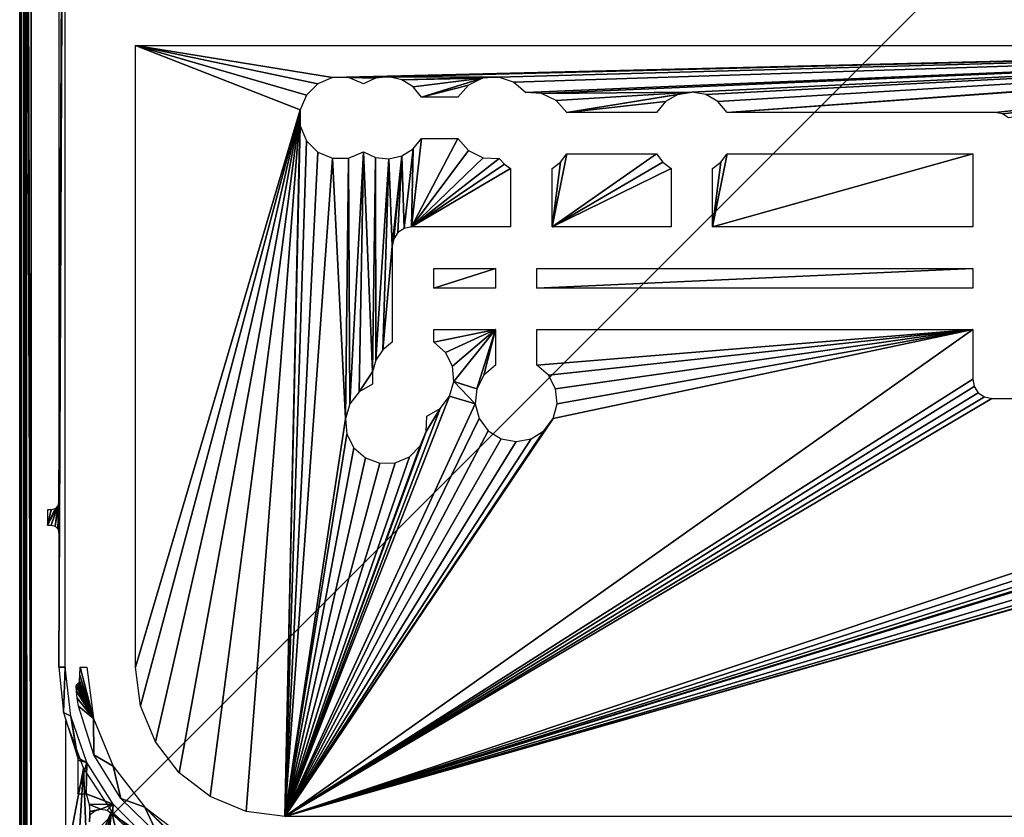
# Model space of a CAD drawing. Header units: millimetres. Extents: x -131 to 131, y -208 to 128.
# Tile 11 of 23: x -128 to 1, y -116 to -11. Entities that reach past the tile are written whole.
import ezdxf

# ---------------------------------------------------------------- set-up
doc = ezdxf.new("R2010")
doc.units = ezdxf.units.MM
doc.header["$LTSCALE"] = 127.314815
for name, color, linetype in [('1', 7, 'CONTINUOUS'), ('110', 7, 'CONTINUOUS'), ('142', 7, 'CONTINUOUS'), ('144', 7, 'CONTINUOUS'), ('153', 7, 'CONTINUOUS'), ('162', 7, 'CONTINUOUS'), ('2', 7, 'CONTINUOUS'), ('20', 7, 'CONTINUOUS'), ('3', 7, 'CONTINUOUS'), ('6', 7, 'CONTINUOUS')]:
    doc.layers.add(name, color=color, linetype=linetype)

msp = doc.modelspace()

# ---------------------------------------------------------------- linework, layer by layer
at = {"layer": '1', "color": 8, "linetype": 'Continuous', "true_color": 0x787878}
for points in [[(126, 126), (-126, -126.04), (126, -126.04), (126, 126)], [(-126, 126), (-126, -126.04), (126, 126), (-126, 126)]]:
    msp.add_3dface(points, dxfattribs=at)
at = {"layer": '110', "color": 8, "linetype": 'Continuous', "true_color": 0x787878}
for points in [[(-127.5, 126, -1.5), (-127.3, -126.04, -0.75), (-127.3, 126, -0.75), (-127.5, 126, -1.5)], [(-127.3, -126.04, -0.75), (-127.5, 126, -1.5), (-127.45, -126.04, -1.11), (-127.3, -126.04, -0.75)], [(-127.5, 126, -1.5), (-127.5, -126.04, -1.5), (-127.45, -126.04, -1.11), (-127.5, 126, -1.5)], [(-127.3, 126, -0.75), (-126.75, -126.04, -0.2), (-126.75, 126, -0.2), (-127.3, 126, -0.75)], [(-127.3, -126.04, -0.75), (-126.75, -126.04, -0.2), (-127.3, 126, -0.75), (-127.3, -126.04, -0.75)], [(-126.75, -126.04, -0.2), (-126.55, -126.04, -0.1), (-126.75, 126, -0.2), (-126.75, -126.04, -0.2)], [(-126.55, -126.04, -0.1), (-126, -126.04), (-126.75, 126, -0.2), (-126.55, -126.04, -0.1)], [(-126, -126.04), (-126, 126), (-126.75, 126, -0.2), (-126, -126.04)]]:
    msp.add_3dface(points, dxfattribs=at)
at = {"layer": '142', "color": 8, "linetype": 'Continuous', "true_color": 0x787878}
for points in [[(-126.86, -125.86, -55), (-126.86, 126, -55), (126.86, -125.86, -55), (-126.86, -125.86, -55)], [(126.86, -125.86, -55), (-126.86, 126, -55), (126.86, 126, -55), (126.86, -125.86, -55)]]:
    msp.add_3dface(points, dxfattribs=at)
at = {"layer": '144', "color": 8, "linetype": 'Continuous', "true_color": 0x787878}
for points in [[(-122.36, -74.49, -39.5), (-122.36, -78.51, -39.5), (-121.54, 85.8, -39.5), (-122.36, -74.49, -39.5)], [(-122.36, 74.49, -39.5), (-122.36, -74.49, -39.5), (-121.54, 85.8, -39.5), (-122.36, 74.49, -39.5)], [(-121.54, 85.8, -39.5), (-122.36, -96.1, -39.5), (-121.54, -96.1, -39.5), (-121.54, 85.8, -39.5)], [(-122.36, -78.51, -39.5), (-122.36, -96.1, -39.5), (-121.54, 85.8, -39.5), (-122.36, -78.51, -39.5)], [(-122.86, -77.64, -39.5), (-122.49, -78.01, -39.5), (-122.36, -74.49, -39.5), (-122.86, -77.64, -39.5)], [(-122.49, -74.99, -39.5), (-122.86, -77.64, -39.5), (-122.36, -74.49, -39.5), (-122.49, -74.99, -39.5)], [(-122.49, -78.01, -39.5), (-122.36, -78.51, -39.5), (-122.36, -74.49, -39.5), (-122.49, -78.01, -39.5)], [(-123.86, -77.51, -39.5), (-123.36, -77.51, -39.5), (-122.49, -74.99, -39.5), (-123.86, -77.51, -39.5)], [(-122.86, -75.36, -39.5), (-123.86, -77.51, -39.5), (-122.49, -74.99, -39.5), (-122.86, -75.36, -39.5)], [(-123.36, -75.49, -39.5), (-123.86, -77.51, -39.5), (-122.86, -75.36, -39.5), (-123.36, -75.49, -39.5)], [(-123.86, -75.49, -39.5), (-123.86, -77.51, -39.5), (-123.36, -75.49, -39.5), (-123.86, -75.49, -39.5)], [(-123.36, -77.51, -39.5), (-122.86, -77.64, -39.5), (-122.49, -74.99, -39.5), (-123.36, -77.51, -39.5)], [(-122.36, -96.1, -39.5), (-121.76, -102.02, -39.5), (-121.54, -96.1, -39.5), (-122.36, -96.1, -39.5)], [(-121.54, -96.1, -39.5), (-121.76, -102.02, -39.5), (-120.82, -102.5, -39.5), (-121.54, -96.1, -39.5)], [(-121.76, -102.02, -39.5), (-119.99, -107.7, -39.5), (-120.82, -102.5, -39.5), (-121.76, -102.02, -39.5)], [(-120.82, -102.5, -39.5), (-119.9, -107.99, -39.5), (-118.7, -108.57, -39.5), (-120.82, -102.5, -39.5)], [(-119.99, -107.7, -39.5), (-119.9, -107.99, -39.5), (-120.82, -102.5, -39.5), (-119.99, -107.7, -39.5)], [(-119.9, -107.99, -39.5), (-119.87, -108.28, -39.5), (-118.7, -108.57, -39.5), (-119.9, -107.99, -39.5)], [(-119.87, -108.28, -39.5), (-119.87, -112.67, -39.5), (-118.7, -108.57, -39.5), (-119.87, -108.28, -39.5)], [(-119.87, -112.67, -39.5), (-118.8, -112.67, -39.5), (-118.7, -108.57, -39.5), (-119.87, -112.67, -39.5)], [(-118.7, -108.57, -39.5), (-118.8, -112.67, -39.5), (-115.27, -114.02, -39.5), (-118.7, -108.57, -39.5)], [(-118.8, -112.67, -39.5), (-118.42, -114.1, -39.5), (-115.27, -114.02, -39.5), (-118.8, -112.67, -39.5)], [(-118.42, -114.1, -39.5), (-116.86, -114.68, -39.5), (-115.27, -114.02, -39.5), (-118.42, -114.1, -39.5)], [(-118.32, -115, -39.5), (-116.86, -114.68, -39.5), (-118.42, -114.1, -39.5), (-118.32, -115, -39.5)], [(-117.67, -114.89, -39.5), (-116.86, -114.68, -39.5), (-118.32, -115, -39.5), (-117.67, -114.89, -39.5)], [(-116.86, -114.68, -39.5), (-116.04, -114.84, -39.5), (-115.27, -114.02, -39.5), (-116.86, -114.68, -39.5)], [(-116.04, -114.84, -39.5), (-115.36, -115.35, -39.5), (-115.27, -114.02, -39.5), (-116.04, -114.84, -39.5)], [(-115.27, -114.02, -39.5), (-115.36, -115.35, -39.5), (-110.72, -118.57, -39.5), (-115.27, -114.02, -39.5)], [(-118.32, -115.43, -39.5), (-117.67, -114.89, -39.5), (-118.32, -115, -39.5), (-118.32, -115.43, -39.5)], [(-110.72, -118.57, -39.5), (-115.36, -115.35, -39.5), (-110.71, -119.74, -39.5), (-110.72, -118.57, -39.5)]]:
    msp.add_3dface(points, dxfattribs=at)
at = {"layer": '153', "color": 8, "linetype": 'Continuous', "true_color": 0x787878}
for points in [[(-118.32, -115.43, -39.5), (-118.32, -115, -39.5), (-118.34, -116.34, -38.69), (-118.32, -115.43, -39.5)], [(-118.31, -115.87, -39.57), (-118.32, -115.43, -39.5), (-118.34, -116.34, -38.69), (-118.31, -115.87, -39.57)]]:
    msp.add_3dface(points, dxfattribs=at)
at = {"layer": '162', "color": 8, "linetype": 'Continuous', "true_color": 0x787878}
for points in [[(-127.5, 126, -46.5), (-127.36, -125.86, -54.51), (-127.5, 121.75, -46.5), (-127.5, 126, -46.5)], [(-127.36, 126, -54.51), (-127.36, -125.86, -54.51), (-127.5, 126, -46.5), (-127.36, 126, -54.51)], [(-127.36, -125.86, -54.51), (-127.5, -126, -46.5), (-127.5, 121.75, -46.5), (-127.36, -125.86, -54.51)]]:
    msp.add_3dface(points, dxfattribs=at)
at = {"layer": '2', "color": 8, "linetype": 'Continuous', "true_color": 0x787878}
for points in [[(-127, 120.04, -45), (-125.99, -124.49, -45), (-127, -126.04, -45), (-127, 120.04, -45)], [(-125.99, 112.49, -45), (-125.99, -124.49, -45), (-127, 120.04, -45), (-125.99, 112.49, -45)]]:
    msp.add_3dface(points, dxfattribs=at)
at = {"layer": '20', "color": 8, "linetype": 'Continuous', "true_color": 0x787878}
for points in [[(-119.57, -96.1, -20.48), (-117.83, -102.81, -40.26), (-119.61, -97.15, -19.09), (-119.57, -96.1, -20.48)], [(-118.71, -96.1, -40.26), (-117.83, -102.81, -40.26), (-119.57, -96.1, -20.48), (-118.71, -96.1, -40.26)], [(-119.65, -97.84, -17.46), (-117.83, -102.81, -40.26), (-119.71, -98.12, -15.66), (-119.65, -97.84, -17.46)], [(-119.61, -97.15, -19.09), (-117.83, -102.81, -40.26), (-119.65, -97.84, -17.46), (-119.61, -97.15, -19.09)], [(-120.07, -98.41, -6.81), (-117.83, -102.81, -40.26), (-120.1, -98.65, -5.69), (-120.07, -98.41, -6.81)], [(-120.1, -98.65, -5.69), (-117.83, -102.81, -40.26), (-120.08, -99.26, -4.75), (-120.1, -98.65, -5.69)], [(-120.08, -99.26, -4.75), (-117.83, -102.81, -40.26), (-119.99, -100.16, -4.13), (-120.08, -99.26, -4.75)], [(-119.89, -98.26, -11.22), (-117.83, -102.81, -40.26), (-120.07, -98.41, -6.81), (-119.89, -98.26, -11.22)], [(-119.71, -98.12, -15.66), (-117.83, -102.81, -40.26), (-119.89, -98.26, -11.22), (-119.71, -98.12, -15.66)], [(-119.99, -100.16, -4.13), (-117.83, -102.81, -40.26), (-119.82, -101.2, -3.91), (-119.99, -100.16, -4.13)], [(-119.82, -101.2, -3.91), (-117.83, -102.81, -40.26), (-117.78, -107.59, -3.91), (-119.82, -101.2, -3.91)], [(-117.83, -102.81, -40.26), (-115.24, -109.06, -40.26), (-117.78, -107.59, -3.91), (-117.83, -102.81, -40.26)], [(-117.78, -107.59, -3.91), (-115.24, -109.06, -40.26), (-114.26, -113.29, -3.91), (-117.78, -107.59, -3.91)], [(-115.24, -109.06, -40.26), (-111.12, -114.42, -40.26), (-114.26, -113.29, -3.91), (-115.24, -109.06, -40.26)], [(-114.26, -113.29, -3.91), (-111.12, -114.42, -40.26), (-109.47, -117.97, -3.91), (-114.26, -113.29, -3.91)], [(-111.12, -114.42, -40.26), (-105.76, -118.54, -40.26), (-107.94, -117.59, -31.51), (-111.12, -114.42, -40.26)], [(-109.47, -117.97, -3.91), (-111.12, -114.42, -40.26), (-108.04, -117.57, -30.75), (-109.47, -117.97, -3.91)], [(-108.04, -117.57, -30.75), (-111.12, -114.42, -40.26), (-107.94, -117.59, -31.51), (-108.04, -117.57, -30.75)]]:
    msp.add_3dface(points, dxfattribs=at)
at = {"layer": '3', "color": 8, "linetype": 'Continuous', "true_color": 0x787878}
for points in [[(-127.5, -126.04, -44.5), (-127.5, 126, -1.5), (-127.5, 120.04, -44.5), (-127.5, -126.04, -44.5)], [(-127.5, -126.04, -1.5), (-127.5, 126, -1.5), (-127.5, -126.04, -44.5), (-127.5, -126.04, -1.5)]]:
    msp.add_3dface(points, dxfattribs=at)
at = {"layer": '6', "color": 8, "linetype": 'Continuous', "true_color": 0x787878}
for points in [[(-88.48, -19.73, -2), (-89.96, -21.21, -2), (-112.35, -14.71, -2), (-88.48, -19.73, -2)], [(-86.54, -18.93, -2), (-88.48, -19.73, -2), (-112.35, -14.71, -2), (-86.54, -18.93, -2)], [(85.51, -14.71, -2), (-86.54, -18.93, -2), (-112.35, -14.71, -2), (85.51, -14.71, -2)], [(-89.96, -21.21, -2), (-90.77, -23.15, -2), (-112.35, -14.71, -2), (-89.96, -21.21, -2)], [(-112.35, -14.71, -2), (-90.77, -23.15, -2), (-112.35, -96.1, -2), (-112.35, -14.71, -2)], [(-84.44, -18.93, -2), (-86.54, -18.93, -2), (85.51, -14.71, -2), (-84.44, -18.93, -2)], [(-79.18, -18.84, -2), (-84.44, -18.93, -2), (85.51, -14.71, -2), (-79.18, -18.84, -2)], [(-64.82, -18.87, -2), (-79.18, -18.84, -2), (85.51, -14.71, -2), (-64.82, -18.87, -2)], [(-62.85, -19.53, -2), (-64.82, -18.87, -2), (85.51, -14.71, -2), (-62.85, -19.53, -2)], [(-61.27, -20.88, -2), (-62.85, -19.53, -2), (85.51, -14.71, -2), (-61.27, -20.88, -2)], [(-59.17, -20.99, -2), (-61.27, -20.88, -2), (85.51, -14.71, -2), (-59.17, -20.99, -2)], [(-39.5, -20.83, -2), (-59.17, -20.99, -2), (85.51, -14.71, -2), (-39.5, -20.83, -2)], [(-37.68, -21.15, -2), (-39.5, -20.83, -2), (85.51, -14.71, -2), (-37.68, -21.15, -2)], [(-36.07, -22.07, -2), (-37.68, -21.15, -2), (85.51, -14.71, -2), (-36.07, -22.07, -2)], [(-34.87, -23.48, -2), (-36.07, -22.07, -2), (85.51, -14.71, -2), (-34.87, -23.48, -2)], [(72.5, -15.83, -2), (-34.87, -23.48, -2), (85.51, -14.71, -2), (72.5, -15.83, -2)], [(0.22, -23.48, -2), (-34.87, -23.48, -2), (72.5, -15.83, -2), (0.22, -23.48, -2)], [(1.18, -23.67, -2), (0.22, -23.48, -2), (72.5, -15.83, -2), (1.18, -23.67, -2)], [(1.99, -24.21, -2), (1.18, -23.67, -2), (72.5, -15.83, -2), (1.99, -24.21, -2)], [(-80.91, -19.02, -2), (-84.44, -18.93, -2), (-79.18, -18.84, -2), (-80.91, -19.02, -2)], [(-82.5, -19.74, -2), (-84.44, -18.93, -2), (-80.91, -19.02, -2), (-82.5, -19.74, -2)], [(-77.47, -19.22, -2), (-79.18, -18.84, -2), (-64.82, -18.87, -2), (-77.47, -19.22, -2)], [(-66.89, -19.01, -2), (-77.47, -19.22, -2), (-64.82, -18.87, -2), (-66.89, -19.01, -2)], [(-75.99, -20.14, -2), (-77.47, -19.22, -2), (-66.89, -19.01, -2), (-75.99, -20.14, -2)], [(-74.87, -21.48, -2), (-75.99, -20.14, -2), (-66.89, -19.01, -2), (-74.87, -21.48, -2)], [(-68.75, -19.92, -2), (-74.87, -21.48, -2), (-66.89, -19.01, -2), (-68.75, -19.92, -2)], [(-70.13, -21.48, -2), (-74.87, -21.48, -2), (-68.75, -19.92, -2), (-70.13, -21.48, -2)], [(-57.27, -21.91, -2), (-59.17, -20.99, -2), (-39.5, -20.83, -2), (-57.27, -21.91, -2)], [(-55.87, -23.48, -2), (-57.27, -21.91, -2), (-39.5, -20.83, -2), (-55.87, -23.48, -2)], [(-41.32, -21.15, -2), (-55.87, -23.48, -2), (-39.5, -20.83, -2), (-41.32, -21.15, -2)], [(-42.93, -22.07, -2), (-55.87, -23.48, -2), (-41.32, -21.15, -2), (-42.93, -22.07, -2)], [(-112.35, -96.1, -2), (-90.77, -23.15, -2), (-111.68, -101.16, -2), (-112.35, -96.1, -2)], [(-111.68, -101.16, -2), (-90.77, -23.15, -2), (-109.73, -105.87, -2), (-111.68, -101.16, -2)], [(-109.73, -105.87, -2), (-90.77, -23.15, -2), (-106.62, -109.92, -2), (-109.73, -105.87, -2)], [(-106.62, -109.92, -2), (-90.77, -23.15, -2), (-102.57, -113.03, -2), (-106.62, -109.92, -2)], [(-102.57, -113.03, -2), (-90.77, -23.15, -2), (-97.86, -114.98, -2), (-102.57, -113.03, -2)], [(-97.86, -114.98, -2), (-90.77, -23.15, -2), (-92.8, -115.65, -2), (-97.86, -114.98, -2)], [(-90.77, -23.15, -2), (-90.77, -25.25, -2), (-92.8, -115.65, -2), (-90.77, -23.15, -2)], [(-44.13, -23.48, -2), (-55.87, -23.48, -2), (-42.93, -22.07, -2), (-44.13, -23.48, -2)], [(-90.77, -25.25, -2), (-89.96, -27.19, -2), (-92.8, -115.65, -2), (-90.77, -25.25, -2)], [(-68.73, -28.49, -2), (-76.22, -38.48, -2), (-70.13, -26.92, -2), (-68.73, -28.49, -2)], [(-70.13, -26.92, -2), (-76.22, -38.48, -2), (-74.87, -26.92, -2), (-70.13, -26.92, -2)], [(-74.87, -26.92, -2), (-76.22, -38.48, -2), (-75.99, -28.26, -2), (-74.87, -26.92, -2)], [(-89.96, -27.19, -2), (-88.48, -28.67, -2), (-92.8, -115.65, -2), (-89.96, -27.19, -2)], [(-75.99, -28.26, -2), (-77.18, -38.67, -2), (-77.47, -29.18, -2), (-75.99, -28.26, -2)], [(-76.22, -38.48, -2), (-77.18, -38.67, -2), (-75.99, -28.26, -2), (-76.22, -38.48, -2)], [(-88.48, -28.67, -2), (-86.54, -29.47, -2), (-92.8, -115.65, -2), (-88.48, -28.67, -2)], [(-86.54, -29.47, -2), (-84.85, -63.58, -2), (-92.8, -115.65, -2), (-86.54, -29.47, -2)], [(-84.44, -29.47, -2), (-84.85, -63.58, -2), (-86.54, -29.47, -2), (-84.44, -29.47, -2)], [(-84.28, -61.65, -2), (-84.85, -63.58, -2), (-84.44, -29.47, -2), (-84.28, -61.65, -2)], [(-82.5, -28.66, -2), (-84.28, -61.65, -2), (-84.44, -29.47, -2), (-82.5, -28.66, -2)], [(-83.04, -60.06, -2), (-84.28, -61.65, -2), (-82.5, -28.66, -2), (-83.04, -60.06, -2)], [(-81.32, -57.44, -2), (-83.04, -60.06, -2), (-82.5, -28.66, -2), (-81.32, -57.44, -2)], [(-80.91, -29.38, -2), (-81.32, -57.44, -2), (-82.5, -28.66, -2), (-80.91, -29.38, -2)], [(-80.86, -55.91, -2), (-81.32, -57.44, -2), (-80.91, -29.38, -2), (-80.86, -55.91, -2)], [(-79.18, -29.56, -2), (-80.86, -55.91, -2), (-80.91, -29.38, -2), (-79.18, -29.56, -2)], [(-79.97, -54.58, -2), (-80.86, -55.91, -2), (-79.18, -29.56, -2), (-79.97, -54.58, -2)], [(-78.72, -40.98, -2), (-79.97, -54.58, -2), (-79.18, -29.56, -2), (-78.72, -40.98, -2)], [(-77.47, -29.18, -2), (-78.72, -40.98, -2), (-79.18, -29.56, -2), (-77.47, -29.18, -2)], [(-78.53, -40.02, -2), (-78.72, -40.98, -2), (-77.47, -29.18, -2), (-78.53, -40.02, -2)], [(-77.99, -39.21, -2), (-78.53, -40.02, -2), (-77.47, -29.18, -2), (-77.99, -39.21, -2)], [(-77.18, -38.67, -2), (-77.99, -39.21, -2), (-77.47, -29.18, -2), (-77.18, -38.67, -2)], [(-66.83, -29.41, -2), (-76.22, -38.48, -2), (-68.73, -28.49, -2), (-66.83, -29.41, -2)], [(-64.73, -29.52, -2), (-76.22, -38.48, -2), (-66.83, -29.41, -2), (-64.73, -29.52, -2)], [(-64.04, -30.24, -2), (-76.22, -38.48, -2), (-64.73, -29.52, -2), (-64.04, -30.24, -2)], [(-43.3, -30, -2), (-57.78, -38.48, -2), (-44.13, -28.92, -2), (-43.3, -30, -2)], [(-44.13, -28.92, -2), (-57.78, -38.48, -2), (-55.87, -28.92, -2), (-44.13, -28.92, -2)], [(-55.87, -28.92, -2), (-57.78, -38.48, -2), (-56.7, -30, -2), (-55.87, -28.92, -2)], [(-2.72, -38.48, -2), (-36.78, -38.48, -2), (-2.72, -28.92, -2), (-2.72, -38.48, -2)], [(-2.72, -28.92, -2), (-36.78, -38.48, -2), (-34.87, -28.92, -2), (-2.72, -28.92, -2)], [(-34.87, -28.92, -2), (-36.78, -38.48, -2), (-35.7, -30, -2), (-34.87, -28.92, -2)], [(-63.22, -30.83, -2), (-76.22, -38.48, -2), (-64.04, -30.24, -2), (-63.22, -30.83, -2)], [(-63.22, -38.48, -2), (-76.22, -38.48, -2), (-63.22, -30.83, -2), (-63.22, -38.48, -2)], [(-57.78, -38.48, -2), (-57.78, -30.83, -2), (-56.7, -30, -2), (-57.78, -38.48, -2)], [(-42.22, -30.83, -2), (-57.78, -38.48, -2), (-43.3, -30, -2), (-42.22, -30.83, -2)], [(-42.22, -38.48, -2), (-57.78, -38.48, -2), (-42.22, -30.83, -2), (-42.22, -38.48, -2)], [(-35.7, -30, -2), (-36.78, -38.48, -2), (-36.78, -30.83, -2), (-35.7, -30, -2)], [(-78.72, -53.57, -2), (-79.97, -54.58, -2), (-78.72, -40.98, -2), (-78.72, -53.57, -2)], [(-73.28, -46.48, -2), (-65.22, -43.92, -2), (-65.22, -46.48, -2), (-73.28, -46.48, -2)], [(-73.28, -43.92, -2), (-65.22, -43.92, -2), (-73.28, -46.48, -2), (-73.28, -43.92, -2)], [(-2.72, -43.92, -2), (-2.72, -46.48, -2), (-59.78, -46.48, -2), (-2.72, -43.92, -2)], [(-59.78, -43.92, -2), (-2.72, -43.92, -2), (-59.78, -46.48, -2), (-59.78, -43.92, -2)], [(-2.72, -51.92, -2), (-2.72, -58.42, -2), (-92.8, -115.65, -2), (-2.72, -51.92, -2)], [(-57.67, -63.55, -2), (-2.72, -51.92, -2), (-92.8, -115.65, -2), (-57.67, -63.55, -2)], [(-73.28, -51.92, -2), (-65.22, -51.92, -2), (-73.28, -53.57, -2), (-73.28, -51.92, -2)], [(-73.28, -53.57, -2), (-65.22, -51.92, -2), (-71.76, -54.9, -2), (-73.28, -53.57, -2)], [(-71.76, -54.9, -2), (-65.22, -51.92, -2), (-70.84, -56.7, -2), (-71.76, -54.9, -2)], [(-70.84, -56.7, -2), (-65.22, -51.92, -2), (-70.65, -58.71, -2), (-70.84, -56.7, -2)], [(-65.22, -51.92, -2), (-67.64, -59.65, -2), (-70.65, -58.71, -2), (-65.22, -51.92, -2)], [(-66.72, -57.88, -2), (-67.64, -59.65, -2), (-65.22, -51.92, -2), (-66.72, -57.88, -2)], [(-65.22, -56.57, -2), (-66.72, -57.88, -2), (-65.22, -51.92, -2), (-65.22, -56.57, -2)], [(-59.78, -51.92, -2), (-2.72, -51.92, -2), (-59.78, -56.57, -2), (-59.78, -51.92, -2)], [(-59.78, -56.57, -2), (-2.72, -51.92, -2), (-58.28, -57.88, -2), (-59.78, -56.57, -2)], [(-58.28, -57.88, -2), (-2.72, -51.92, -2), (-57.36, -59.65, -2), (-58.28, -57.88, -2)], [(-57.14, -61.63, -2), (-2.72, -51.92, -2), (-57.67, -63.55, -2), (-57.14, -61.63, -2)], [(-57.36, -59.65, -2), (-2.72, -51.92, -2), (-57.14, -61.63, -2), (-57.36, -59.65, -2)], [(-81.31, -59.04, -2), (-83.04, -60.06, -2), (-81.32, -57.44, -2), (-81.31, -59.04, -2)], [(-2.72, -58.42, -2), (-2.53, -59.38, -2), (-92.8, -115.65, -2), (-2.72, -58.42, -2)], [(-70.65, -58.71, -2), (-67.86, -61.63, -2), (-71.22, -60.64, -2), (-70.65, -58.71, -2)], [(-67.64, -59.65, -2), (-67.86, -61.63, -2), (-70.65, -58.71, -2), (-67.64, -59.65, -2)], [(-2.53, -59.38, -2), (-1.99, -60.19, -2), (-92.8, -115.65, -2), (-2.53, -59.38, -2)], [(-1.99, -60.19, -2), (-1.18, -60.73, -2), (-92.8, -115.65, -2), (-1.99, -60.19, -2)], [(-71.22, -60.64, -2), (-67.86, -61.63, -2), (-92.8, -115.65, -2), (-71.22, -60.64, -2)], [(-72.45, -62.24, -2), (-71.22, -60.64, -2), (-92.8, -115.65, -2), (-72.45, -62.24, -2)], [(-1.18, -60.73, -2), (-0.22, -60.92, -2), (-92.8, -115.65, -2), (-1.18, -60.73, -2)], [(70.87, -60.92, -2), (72.07, -62.33, -2), (-92.8, -115.65, -2), (70.87, -60.92, -2)], [(-0.22, -60.92, -2), (70.87, -60.92, -2), (-92.8, -115.65, -2), (-0.22, -60.92, -2)], [(-67.86, -61.63, -2), (-67.33, -63.55, -2), (-92.8, -115.65, -2), (-67.86, -61.63, -2)], [(-74.26, -65.27, -2), (-72.45, -62.24, -2), (-92.8, -115.65, -2), (-74.26, -65.27, -2)], [(72.07, -62.33, -2), (73.68, -63.25, -2), (-92.8, -115.65, -2), (72.07, -62.33, -2)], [(77.32, -63.25, -2), (86.15, -62.4, -2), (-92.8, -115.65, -2), (77.32, -63.25, -2)], [(86.15, -62.4, -2), (87.86, -63.32, -2), (-92.8, -115.65, -2), (86.15, -62.4, -2)], [(-92.8, -115.65, -2), (91.69, -63.1, -2), (92.8, -115.65, -2), (-92.8, -115.65, -2)], [(89.8, -63.56, -2), (91.69, -63.1, -2), (-92.8, -115.65, -2), (89.8, -63.56, -2)], [(-74.19, -63.26, -2), (-72.45, -62.24, -2), (-74.26, -65.27, -2), (-74.19, -63.26, -2)], [(75.5, -63.57, -2), (77.32, -63.25, -2), (-92.8, -115.65, -2), (75.5, -63.57, -2)], [(73.68, -63.25, -2), (75.5, -63.57, -2), (-92.8, -115.65, -2), (73.68, -63.25, -2)], [(87.86, -63.32, -2), (89.8, -63.56, -2), (-92.8, -115.65, -2), (87.86, -63.32, -2)], [(-67.33, -63.55, -2), (-66.14, -65.15, -2), (-92.8, -115.65, -2), (-67.33, -63.55, -2)], [(-58.85, -65.15, -2), (-57.67, -63.55, -2), (-92.8, -115.65, -2), (-58.85, -65.15, -2)], [(-84.85, -63.58, -2), (-84.66, -65.59, -2), (-92.8, -115.65, -2), (-84.85, -63.58, -2)], [(-66.14, -65.15, -2), (-64.46, -66.2, -2), (-92.8, -115.65, -2), (-66.14, -65.15, -2)], [(-60.54, -66.2, -2), (-58.85, -65.15, -2), (-92.8, -115.65, -2), (-60.54, -66.2, -2)], [(-75.06, -67.12, -2), (-74.26, -65.27, -2), (-92.8, -115.65, -2), (-75.06, -67.12, -2)], [(-84.66, -65.59, -2), (-83.75, -67.39, -2), (-92.8, -115.65, -2), (-84.66, -65.59, -2)], [(-64.46, -66.2, -2), (-62.5, -66.57, -2), (-92.8, -115.65, -2), (-64.46, -66.2, -2)], [(-62.5, -66.57, -2), (-60.54, -66.2, -2), (-92.8, -115.65, -2), (-62.5, -66.57, -2)], [(-76.48, -68.55, -2), (-75.06, -67.12, -2), (-92.8, -115.65, -2), (-76.48, -68.55, -2)], [(-83.75, -67.39, -2), (-82.24, -68.72, -2), (-92.8, -115.65, -2), (-83.75, -67.39, -2)], [(-78.33, -69.34, -2), (-76.48, -68.55, -2), (-92.8, -115.65, -2), (-78.33, -69.34, -2)], [(-82.24, -68.72, -2), (-80.35, -69.41, -2), (-92.8, -115.65, -2), (-82.24, -68.72, -2)], [(-80.35, -69.41, -2), (-78.33, -69.34, -2), (-92.8, -115.65, -2), (-80.35, -69.41, -2)], [(-121.45, -103.11, -2), (-119.14, -109.36, -2), (-121.45, -121.45, -2), (-121.45, -103.11, -2)], [(-121.45, -121.45, -2), (-119.14, -109.36, -2), (-119.92, -121.76, -2), (-121.45, -121.45, -2)], [(-119.92, -121.76, -2), (-119.14, -109.36, -2), (-118.63, -122.62, -2), (-119.92, -121.76, -2)], [(-119.14, -109.36, -2), (-115.49, -114.94, -2), (-118.63, -122.62, -2), (-119.14, -109.36, -2)], [(-118.63, -122.62, -2), (-115.49, -114.94, -2), (-117.76, -123.91, -2), (-118.63, -122.62, -2)], [(-117.76, -123.91, -2), (-115.49, -114.94, -2), (-117.45, -125.45, -2), (-117.76, -123.91, -2)], [(-115.49, -114.94, -2), (-111.12, -133.13, -2), (-117.45, -133.13, -2), (-115.49, -114.94, -2)], [(-117.45, -125.45, -2), (-115.49, -114.94, -2), (-117.45, -133.13, -2), (-117.45, -125.45, -2)], [(-110.68, -119.56, -2), (-111.12, -133.13, -2), (-115.49, -114.94, -2), (-110.68, -119.56, -2)]]:
    msp.add_3dface(points, dxfattribs=at)

doc.saveas('drawing.dxf')
